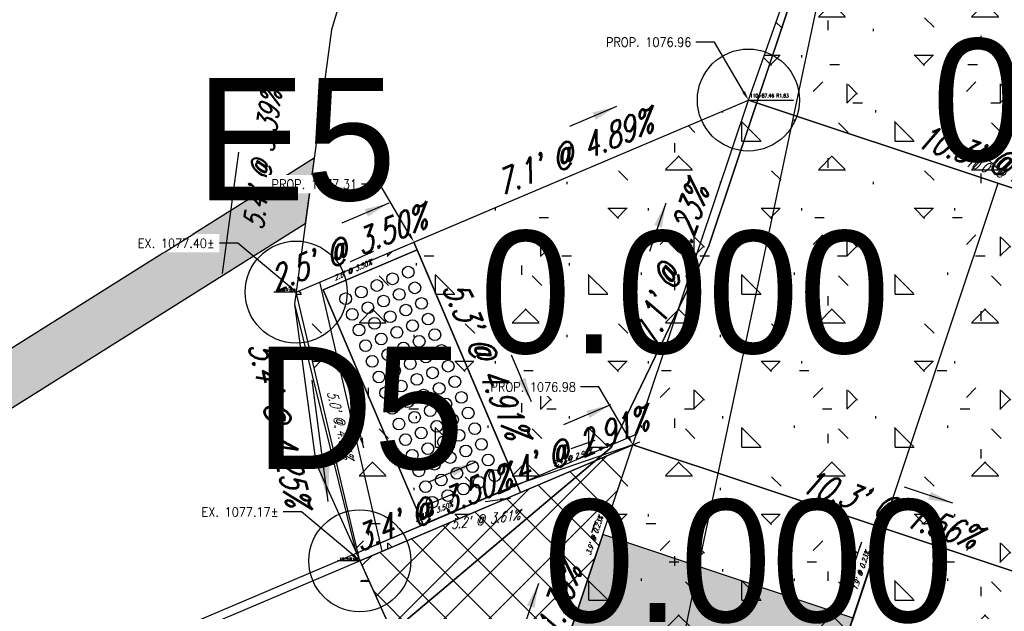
# Model space of a CAD drawing. Extents: x 167754 to 212748, y 396132 to 454338.
# Tile 103 of 150: x 212587 to 212606, y 396750 to 396761. Entities that reach past the tile are written whole.
import ezdxf
from ezdxf import colors
from ezdxf.entities.mleader import LeaderData, LeaderLine
from ezdxf.enums import TextEntityAlignment as Align
from ezdxf.math import Vec2, Vec3

# ---------------------------------------------------------------- set-up
doc = ezdxf.new("R2010")
doc.units = 0
doc.header["$MEASUREMENT"] = 0
doc.layers.get('0').update_dxf_attribs({"linetype": 'CONTINUOUS'})
doc.layers.get('defpoints').update_dxf_attribs({"linetype": 'CONTINUOUS'})
for name, color, linetype, plot in [('0_3DP_MAT', 181, 'CONTINUOUS', False), ('0_EX. 3DP', 31, 'CONTINUOUS', False), ('0_QUANTITIES_PAVEMENT REMOVED', 130, 'CONTINUOUS', False), ('SC_SCRATCH-1', 7, 'CONTINUOUS', False), ('SC_SCRATCH-4', 4, 'CONTINUOUS', False), ('SC_SCRATCH-5', 5, 'CONTINUOUS', False)]:
    doc.layers.add(name, color=color, linetype=linetype, plot=plot)
for name, color, linetype in [('0_JLD_PR_3DP', 40, 'CONTINUOUS'), ('0_PNTS', 1, 'CONTINUOUS'), ('PM_P_CROSSWALK', 7, 'CONTINUOUS'), ('PM_P_STOP_LINE', 7, 'CONTINUOUS'), ('PNTDESC', 3, 'CONTINUOUS'), ('PNTELEV', 5, 'CONTINUOUS'), ('PNTNO', 7, 'CONTINUOUS'), ('POLYLINE_LABEL_CORRECTION_2', 7, 'CONTINUOUS'), ('PV_P_CURB_RAMP', 3, 'CONTINUOUS'), ('PV_P_CURB_RAMP_DOMES', 7, 'CONTINUOUS'), ('PV_P_CURB_RAMP_HATCH', 3, 'CONTINUOUS'), ('PV_P_GRADE_BREAKS', 3, 'CONTINUOUS'), ('PV_P_SAW_CUT_LINE', 110, 'CONTINUOUS'), ('SC_SCRATCH-6', 6, 'CONTINUOUS')]:
    doc.layers.add(name, color=color, linetype=linetype)
doc.styles.add('PTXT', font='TXT')
doc.styles.add('romans', font='romans.shx', dxfattribs={"width": 0.75, "oblique": 22.5})
doc.styles.get("Standard").update_dxf_attribs({"font": 'romans.shx', "width": 0.9})
doc.dimstyles.new('4P', dxfattribs={"dimscale": 4, "dimtxt": 0.14, "dimasz": 0.14, "dimexe": 0.05, "dimexo": 0.05, "dimgap": 0.05, "dimtad": 1, "dimzin": 0, "dimdsep": 46, "dimtxsty": 'romans', "dimcen": 0, "dimdle": 0.1, "dimclrd": 1, "dimclre": 1, "dimclrt": 7, "dimaunit": 1, "dimadec": 4, "dimazin": 0, "dimtfac": 1, "dimtmove": 0, "dimatfit": 2, "dimfxl": 1, "dimtvp": 1, "dimtolj": 1, "dimtzin": 0, "dimarcsym": 0})

# ---------------------------------------------------------------- blocks, each defined once
blk = doc.blocks.new('*D8')
at = {"layer": 'defpoints', "color": 0, "transparency": 16777216}
for p in [(212593.448, 396750.925), (212574.462, 396735.694), (212569.841, 396734.479), (212558.611, 396729.012), (212556.146, 396727.973)]:
    blk.add_point(p, dxfattribs=at)
at = {"layer": 'SC_SCRATCH-1', "color": 1, "lineweight": -2, "transparency": 16777216}
blk.add_arc((212558.611, 396729.012), 12.49, 23.3163, 31.7125, dxfattribs=at)
at = {"layer": 'SC_SCRATCH-1', "color": 1, "transparency": 16777216}
for points in [[(212569.222, 396735.568), (212569.25, 396735.586), (212569.183, 396735.662)], [(212570.096, 396733.962), (212570.066, 396733.949), (212570.12, 396733.863)]]:
    blk.add_solid(points, dxfattribs=at)
at = {"layer": 'SC_SCRATCH-1', "color": 7, "transparency": 16777216, "insert": (212569.796, 396734.838), "char_height": 0.12, "attachment_point": 5, "rotation": 297.5144, "style": 'romans'}
blk.add_mtext('\\A1;9°18\'49"\'', dxfattribs=at)
blk = doc.blocks.new('DOMES_5FT')
for p, q in [((-0.07, 2.499), (-2.069, 2.443)), ((-2.069, 2.443), (-1.929, -2.555)), ((0.07, -2.499), (-0.07, 2.499)), ((-1.929, -2.555), (0.07, -2.499))]:
    blk.add_line(p, q)
for centre in [(-1.725, 2.12), (-1.392, 2.13), (-1.059, 2.139), (-0.727, 2.148), (-0.394, 2.158), (-0.717, 1.816), (-0.384, 1.825), (-1.716, 1.788), (-1.383, 1.797), (-1.05, 1.806), (-1.706, 1.453), (-1.374, 1.462), (-1.041, 1.471), (-0.708, 1.481), (-0.375, 1.49), (-1.697, 1.12), (-1.364, 1.129), (-1.031, 1.138), (-0.698, 1.148), (-0.366, 1.157), (-1.688, 0.787), (-1.355, 0.796), (-1.022, 0.806), (-0.689, 0.815), (-0.356, 0.824), (-1.013, 0.473), (-0.68, 0.482), (-0.347, 0.491), (-1.678, 0.454), (-1.346, 0.463), (-1.669, 0.121), (-1.336, 0.131), (-1.003, 0.14), (-0.67, 0.149), (-0.338, 0.159), (-1.66, -0.212), (-1.327, -0.202), (-0.994, -0.193), (-0.661, -0.184), (-0.328, -0.174), (-1.65, -0.547), (-1.317, -0.537), (-0.985, -0.528), (-0.652, -0.518), (-0.319, -0.509), (-1.641, -0.881), (-1.308, -0.872), (-0.975, -0.863), (-0.642, -0.853), (-0.309, -0.844), (-1.632, -1.214), (-1.299, -1.205), (-0.966, -1.196), (-0.633, -1.186), (-0.3, -1.177), (-1.622, -1.547), (-1.289, -1.538), (-0.956, -1.528), (-0.624, -1.519), (-0.291, -1.51), (-0.281, -1.843), (-1.613, -1.88), (-1.28, -1.871), (-0.947, -1.861), (-0.614, -1.852), (-1.604, -2.213), (-1.271, -2.204), (-0.938, -2.194), (-0.605, -2.185), (-0.272, -2.175)]:
    blk.add_circle(centre, 0.115)
blk = doc.blocks.new('SPT4')
at = {"color": 0, "linetype": 'Continuous'}
blk.add_circle((0, 0), 0.5, dxfattribs=at)
blk = doc.blocks.new('SRVPNO1')
at = {"layer": 'PNTDESC', "style": 'PTXT'}
blk.add_attdef('DESC2', text='', height=1, dxfattribs=at).set_placement((0, -1.75), align=Align.CENTER)
at = {"layer": 'PNTELEV', "style": 'PTXT'}
blk.add_attdef('ELEV2', (1.5, -0.5), '', height=1, dxfattribs=at)
at = {"layer": 'PNTNO', "style": 'PTXT'}
blk.add_attdef('PT#', text='', height=1, dxfattribs=at).set_placement((0, 0.75), align=Align.CENTER)

msp = doc.modelspace()

# ---------------------------------------------------------------- hatches: boundary and pattern name
at = {"layer": 'PM_P_CROSSWALK', "transparency": 33554495}
h = msp.add_hatch(color=256, dxfattribs=at)
h.dxf.hatch_style = 1
h.paths.add_polyline_path([(212564.632, 396741.068), (212592.622, 396758.675), (212592.449, 396757.385), (212564.16, 396739.59)])
at = {"layer": 'PM_P_STOP_LINE', "transparency": 33554495}
h = msp.add_hatch(color=256, dxfattribs=at)
h.dxf.hatch_style = 1
h.paths.add_polyline_path([(212598.278, 396751.29), (212597.643, 396749.393), (212602.546, 396747.754), (212603.181, 396749.65)])

# ---------------------------------------------------------------- linework, layer by layer
at = {"layer": '0_3DP_MAT'}
msp.add_lwpolyline([(212603.771, 396751.414), (212602.546, 396747.754)], dxfattribs=at)
for points in [[(212597.4, 396776.051, 1077.689), (212592.959, 396761.185, 1077.572), (212592.237, 396755.804, 1077.388), (212592.652, 396752.695, 1077.195), (212597.785, 396741.29, 1077.058)], [(212601.338, 396759.897, 1076.94), (212601.338, 396759.897, 1076.94)], [(212608.668, 396749.782, 1076.82), (212598.866, 396753.048, 1076.981)]]:
    msp.add_polyline3d(points, dxfattribs=at)
at = {"layer": '0_EX. 3DP'}
msp.add_lwpolyline([(212598.273, 396741.439), (212600.065, 396750.255), (212602.857, 396763.465, -0.028669), (212604.27, 396768.662)], format="xyb", dxfattribs=at)
msp.add_polyline3d([(212594.209, 396749.425, 1077.149), (212598.448, 396753.001, 1077.025), (212600.351, 396756.949, 1076.964), (212606.052, 396773.986, 1076.748)], dxfattribs=at)
at = {"layer": '0_JLD_PR_3DP'}
msp.add_polyline3d([(212602.546, 396747.754, 1076.909), (212603.181, 396749.65, 1076.904), (212603.771, 396751.414, 1076.9)], dxfattribs=at)
at = {"layer": 'PM_P_CROSSWALK'}
msp.add_lwpolyline([(212592.622, 396758.675), (212592.449, 396757.385)], dxfattribs=at)
at = {"layer": 'PM_P_STOP_LINE', "transparency": 33554623, "elevation": 1076.904}
msp.add_lwpolyline([(212598.278, 396751.29), (212597.643, 396749.393), (212602.546, 396747.754), (212603.181, 396749.65)], close=True, dxfattribs=at)
at = {"layer": 'PV_P_GRADE_BREAKS'}
msp.add_lwpolyline([(212598.866, 396753.048), (212608.668, 396749.782)], dxfattribs=at)
at = {"layer": 'SC_SCRATCH-4'}
msp.add_arc((212516.064, 396935.904, -1077.058), 211.134, 292.77871, 307.45185, dxfattribs=at)
msp.add_arc((212516.064, 396935.904, -1077.058), 211.134, 292.77871, 307.45185, dxfattribs=at)

# ---------------------------------------------------------------- texts
at = {"layer": '0_3DP_MAT', "style": 'romans', "oblique": 22.5, "width": 0.75}
for s, height, rotation, p in [("5.4' @ 3.39%", 0.4, 82.3579, (212591.805, 396758.601)), ("5.4' @ 3.39%", 0.4, 82.3579, (212591.805, 396758.601)), ("10.3' @ 1.56%", 0.48, 341.5749, (212606.076, 396758.329)), ("7.1' @ 0.23%", 0.48, 71.498, (212599.846, 396756.479)), ("5.4' @ 4.25%", 0.48, 283.3263, (212591.709, 396753.413)), ("10.3' @ 1.56%", 0.48, 341.5753, (212603.818, 396751.567)), ("8.6' @ 1.39%", 0.48, 71.498, (212597.356, 396749.038))]:
    msp.add_text(s, height=height, rotation=rotation, dxfattribs=at).set_placement(p, align=Align.CENTER)
at = {"layer": '0_3DP_MAT', "color": 211, "style": 'romans', "oblique": 22.5, "width": 0.75}
msp.add_text("7.1' @ 4.89%", height=0.48, rotation=23.0322, dxfattribs=at).set_placement((212597.79, 396758.563), align=Align.CENTER)
at = {"layer": 'POLYLINE_LABEL_CORRECTION_2', "style": 'romans', "oblique": 22.5, "width": 0.75}
for s, height, rotation, p in [("10.0' @ 1.56%", 0.2, 341.4908, (212606.071, 396758.285)), ("2.6' @ 3.50%", 0.1, 23.8963, (212593.399, 396756.428)), ("5.0' @ 4.34%", 0.2, 283.9454, (212593.037, 396753.413)), ("2.4' @ 2.90%", 0.1, 18.9672, (212597.7, 396752.752)), ("3.4' @ 3.50%", 0.1, 23.088, (212594.984, 396751.689)), ("5.2' @ 3.61%", 0.2, 8.0322, (212595.985, 396751.485)), ("3.9' @ 0.23%", 0.1, 71.498, (212598.16, 396751.252)), ("1.9' @ 0.23%", 0.1, 71.498, (212603.381, 396750.564))]:
    msp.add_text(s, height=height, rotation=rotation, dxfattribs=at).set_placement(p, align=Align.CENTER)
at = {"layer": 'SC_SCRATCH-6', "width": 0.9}
msp.add_text('110+75.98 L1.72', height=0.014, dxfattribs=at).set_placement((212593.697, 396750.383), align=Align.MIDDLE_RIGHT)

# ---------------------------------------------------------------- leaders
at = {"layer": '0_3DP_MAT'}
for points, override in [([(212598.547, 396759.68), (212597.627, 396759.288)], {"dimscale": 20, "dimtxt": 0.12, "dimasz": 0.024, "dimdec": 2}), ([(212590.829, 396756.409), (212591.148, 396758.788)], {"dimscale": 20, "dimtxt": 0.12, "dimasz": 0.04, "dimdec": 2}), ([(212590.829, 396756.409), (212591.148, 396758.788)], {"dimscale": 20, "dimtxt": 0.12, "dimasz": 0.04, "dimdec": 2}), ([(212594.086, 396757.783), (212593.166, 396757.392)], {"dimscale": 20, "dimtxt": 0.12, "dimasz": 0.024, "dimdec": 2}), ([(212599.512, 396757.786), (212599.194, 396756.838)], {"dimscale": 20, "dimtxt": 0.12, "dimasz": 0.024, "dimdec": 2}), ([(212592.899, 396751.937), (212592.582, 396754.316)], {"dimscale": 20, "dimtxt": 0.12, "dimasz": 0.04, "dimdec": 2}), ([(212605.133, 396751.9), (212604.184, 396752.216)], {"dimscale": 1, "dimtxt": 0.12, "dimasz": 0.48, "dimdec": 2}), ([(212597.017, 396750.329), (212596.699, 396749.381)], {"dimscale": 1, "dimtxt": 0.12, "dimasz": 0.48, "dimdec": 2})]:
    msp.add_leader(points, dimstyle='4P', override=override, dxfattribs=at)
at = {"layer": '0_3DP_MAT', "color": 211}
for points, override in [([(212595.77, 396752.7), (212594.85, 396752.309)], {"dimscale": 20, "dimtxt": 0.12, "dimasz": 0.024, "dimdec": 2}), ([(212598.132, 396751.556, 807.739), (212598.053, 396751.319, 807.739)], {"dimscale": 5, "dimtxt": 0.12, "dimasz": 0.024})]:
    msp.add_leader(points, dimstyle='4P', override=override, dxfattribs=at)
at = {"layer": 'POLYLINE_LABEL_CORRECTION_2'}
for points, override in [([(212593.786, 396756.839), (212593.329, 396756.637)], {"dimscale": 5, "dimtxt": 0.12, "dimasz": 0.02, "dimdec": 2}), ([(212593.594, 396752.986), (212593.474, 396753.471)], {"dimscale": 5, "dimtxt": 0.12, "dimasz": 0.04, "dimdec": 2}), ([(212595.381, 396752.096), (212594.921, 396751.9)], {"dimscale": 5, "dimtxt": 0.12, "dimasz": 0.02, "dimdec": 2}), ([(212596.467, 396751.996), (212595.972, 396751.926)], {"dimscale": 5, "dimtxt": 0.12, "dimasz": 0.04, "dimdec": 2}), ([(212603.342, 396751.135), (212603.183, 396750.661)], {"dimscale": 5, "dimtxt": 0.12, "dimasz": 0.02, "dimdec": 2})]:
    msp.add_leader(points, dimstyle='4P', override=override, dxfattribs=at)
at = {"layer": 'SC_SCRATCH-6', "has_arrowhead": 0}
msp.add_leader([(212593.703, 396750.366), (212593.703, 396750.366), (212593.529, 396750.366)], dimstyle='4P', override={"dimscale": 20, "dimasz": 0.1}, dxfattribs=at)

# ---------------------------------------------------------------- next in the draw order: leaders
at = {"layer": '0_3DP_MAT'}
ml = msp.add_multileader_mtext('Standard', dxfattribs=at)
ml.set_content('PROP. 1076.96', color=256)
ml.set_leader_properties()
ml.build(insert=Vec2(0, 0))
ml.multileader.update_dxf_attribs({"dogleg_length": 0.36, "arrow_head_size": 0.18})
ctx = ml.context
ctx.base_point, ctx.char_height, ctx.arrow_head_size, ctx.landing_gap_size, ctx.plane_origin = Vec3(212598.079, 396760.942, 1066.171), 0.18, 0.18, 0.09, Vec3(212600.521, 396758.056, 1066.171)
ctx.text_align_type = 2
notes = []
notes.append((ctx, [(1, (1, 1, 0), (212600.462, 396760.942, 1066.171), (-1, 0), 0.36, [(0, [(212601.129, 396759.808, 1066.171)], 0, [])])]))
ctx.mtext.insert, ctx.mtext.alignment, ctx.mtext.flow_direction = Vec3(212600.012, 396761.032, 1066.171), 3, 5
ctx.mtext.has_bg_fill, ctx.mtext.bg_color, ctx.mtext.bg_scale_factor, ctx.mtext.bg_transparency, ctx.mtext.use_window_bg_color = 1, -1027028792, 1.5, 0, 1
ml = msp.add_multileader_mtext('Standard', dxfattribs=at)
ml.set_content('EX. 1077.17±', color=256)
ml.set_leader_properties()
ml.build(insert=Vec2(0, 0))
ml.multileader.update_dxf_attribs({"dogleg_length": 0.36, "arrow_head_size": 0.18})
ctx = ml.context
ctx.base_point, ctx.char_height, ctx.arrow_head_size, ctx.landing_gap_size, ctx.plane_origin = Vec3(212590.151, 396751.731, -1076.848), 0.18, 0.18, 0.09, Vec3(212593.578, 396748.386, -1076.848)
ctx.text_align_type = 2
notes.append((ctx, [(1, (1, 1, 0), (212592.373, 396751.731, -1076.848), (-1, 0), 0.36, [(0, [(212593.517, 396750.773, -1076.848)], 0, [])])]))
ctx.mtext.insert, ctx.mtext.alignment, ctx.mtext.flow_direction = Vec3(212591.923, 396751.821, -1076.848), 3, 5
ctx.mtext.has_bg_fill, ctx.mtext.bg_color, ctx.mtext.bg_scale_factor, ctx.mtext.bg_transparency, ctx.mtext.use_window_bg_color = 1, -1027028792, 1.5, 0, 1
for ctx, leaders in notes:
    for number, flags, end, landing, length, lines in leaders:
        leader = LeaderData()
        leader.index, (leader.has_last_leader_line, leader.has_dogleg_vector, leader.attachment_direction) = number, flags
        leader.last_leader_point, leader.dogleg_vector, leader.dogleg_length = Vec3(end), Vec3(landing), length
        for number, points, colour, breaks in lines:
            line = LeaderLine()
            line.index, line.vertices, line.color, line.breaks = number, Vec3.list(points), colors.encode_raw_color(colour), breaks
            leader.lines.append(line)
        ctx.leaders.append(leader)

# ---------------------------------------------------------------- next in the draw order: linework, layer by layer
for points in [[(212601.129, 396759.808, 1076.964), (212604.475, 396769.274, 1076.936)], [(212594.577, 396757.023, 1077.312), (212601.129, 396759.808, 1076.964)], [(212598.866, 396753.048, 1076.981), (212601.129, 396759.808, 1076.964)], [(212610.922, 396756.546, 1076.803), (212601.129, 396759.808, 1076.964)]]:
    msp.add_polyline3d(points, dxfattribs=at)
at = {"layer": '0_JLD_PR_3DP', "color": 40}
msp.add_polyline3d([(212592.237, 396755.804, 1077.388), (212593.448, 396750.925, 1077.17)], dxfattribs=at)
msp.add_polyline3d([(212592.237, 396755.804, 1077.388), (212593.448, 396750.925, 1077.17)], dxfattribs=at)
at = {"layer": '0_JLD_PR_3DP'}
msp.add_polyline3d([(212593.448, 396750.925, 1077.17), (212596.598, 396752.268, 1077.05)], dxfattribs=at)
at = {"layer": '0_PNTS'}
for p in [(212601.129, 396759.808), (212593.517, 396750.773)]:
    msp.add_point(p, dxfattribs=at)
at = {"layer": '0_QUANTITIES_PAVEMENT REMOVED'}
msp.add_lwpolyline([(212597.809, 396741.237), (212598.898, 396741.711), (212601.928, 396743.031), (212602.934, 396743.479), (212604.937, 396744.397), (212607.926, 396745.81), (212611.208, 396747.427), (212608.455, 396749.665), (212610.668, 396756.252), (212613.933, 396766.11), (212604.475, 396769.274), (212600.351, 396756.949), (212598.448, 396753.001), (212594.209, 396749.425), (212594.147, 396749.373), (212597.809, 396741.237)], dxfattribs=at)
at = {"layer": 'PV_P_CURB_RAMP'}
for points in [[(212598.866, 396753.048), (212601.129, 396759.808)], [(212593.952, 396750.959), (212592.736, 396756.24)], [(212593.517, 396750.773), (212592.269, 396756.042)]]:
    msp.add_lwpolyline(points, dxfattribs=at)
at = {"layer": 'PV_P_GRADE_BREAKS', "elevation": 1066.171}
msp.add_lwpolyline([(212601.129, 396759.808), (212610.922, 396756.546)], dxfattribs=at)
at = {"layer": 'SC_SCRATCH-5'}
for points in [[(212592.269, 396756.042), (212601.129, 396759.808)], [(212579.607, 396745.041), (212598.937, 396753.259)], [(212579.673, 396744.888), (212599.002, 396753.105)]]:
    msp.add_lwpolyline(points, dxfattribs=at)
at = {"layer": 'SC_SCRATCH-5', "elevation": 1077.388}
msp.add_lwpolyline([(212592.237, 396755.804), (212593.448, 396750.925)], dxfattribs=at)
at = {"layer": 'SC_SCRATCH-6'}
msp.add_lwpolyline([(212592.801, 396756.087), (212594.642, 396756.87), (212596.598, 396752.268), (212594.758, 396751.486)], close=True, dxfattribs=at)

# ---------------------------------------------------------------- next in the draw order: block references
at = {"layer": '0_PNTS', "xscale": 2.4, "yscale": 2.4, "zscale": 2.4}
msp.add_blockref('SRVPNO1', (212601.129, 396759.808, 1076.96), dxfattribs=at).add_auto_attribs({'PT#': 'F5', 'ELEV2': '0.000'})
at = {"layer": '0_PNTS', "xscale": 2, "yscale": 2, "zscale": 2}
for p in [(212601.129, 396759.808, 1076.96), (212593.517, 396750.773, 1077.17)]:
    msp.add_blockref('SPT4', p, dxfattribs=at)
at = {"layer": 'PV_P_CURB_RAMP_DOMES', "rotation": 201.4235859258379}
msp.add_blockref('DOMES_5FT', (212593.78, 396753.786), dxfattribs=at)

# ---------------------------------------------------------------- next in the draw order: texts
at = {"layer": '0_3DP_MAT', "color": 211, "style": 'romans', "oblique": 22.5, "width": 0.75}
msp.add_text("3.4' @ 3.50%", height=0.48, rotation=23.0322, dxfattribs=at).set_placement((212595.028, 396751.59), align=Align.CENTER)
at = {"layer": 'SC_SCRATCH-6', "width": 0.9}
msp.add_text('110+87.46 R1.83', height=0.07, dxfattribs=at).set_placement((212601.157, 396759.893), align=Align.MIDDLE_LEFT)
msp.add_text('110+76.29 L2.04', height=0.035, dxfattribs=at).set_placement((212593.503, 396750.816, 1050.241), align=Align.MIDDLE_RIGHT)

# ---------------------------------------------------------------- next in the draw order: dimensions: what is measured, and where the dimension line sits
at = {"layer": 'SC_SCRATCH-1'}
dim = msp.add_angular_dim_2l(base=(212569.8405, 396734.4793), line1=((212558.6111, 396729.0115), (212593.4484, 396750.9254)), line2=((212556.1464, 396727.9726), (212574.4623, 396735.6936)), dimstyle='4P', override={"dimscale": 1, "dimtxt": 0.12, "dimasz": 0.1, "dimpost": "'"}, dxfattribs=at)
dim.commit()
dim.dimension.update_dxf_attribs({"geometry": '*D8', "text_midpoint": (212569.796, 396734.8376)})

# ---------------------------------------------------------------- next in the draw order: leaders
at = {"layer": 'SC_SCRATCH-6', "has_arrowhead": 0}
for points in [[(212601.129, 396759.808), (212601.129, 396759.808), (212602.012, 396759.808)], [(212593.517, 396750.773, 1050.241), (212593.517, 396750.774, 1050.241), (212593.08, 396750.774, 1050.241)]]:
    msp.add_leader(points, dimstyle='4P', override={"dimscale": 20, "dimasz": 0.1}, dxfattribs=at)

# ---------------------------------------------------------------- next in the draw order: leaders
at = {"layer": '0_3DP_MAT'}
ml = msp.add_multileader_mtext('Standard', dxfattribs=at)
ml.set_content('EX. 1077.40±', color=256)
ml.set_leader_properties()
ml.build(insert=Vec2(0, 0))
ml.multileader.update_dxf_attribs({"dogleg_length": 0.36, "arrow_head_size": 0.18})
ctx = ml.context
ctx.base_point, ctx.char_height, ctx.arrow_head_size, ctx.landing_gap_size, ctx.plane_origin = Vec3(212588.903, 396756.999, -1076.848), 0.18, 0.18, 0.09, Vec3(212592.33, 396753.654, -1076.848)
ctx.text_align_type = 2
notes = []
notes.append((ctx, [(1, (1, 1, 0), (212591.125, 396756.999, -1076.848), (-1, 0), 0.36, [(0, [(212592.269, 396756.042, -1076.848)], 0, [])])]))
ctx.mtext.insert, ctx.mtext.alignment, ctx.mtext.flow_direction = Vec3(212590.675, 396757.089, -1076.848), 3, 5
ctx.mtext.has_bg_fill, ctx.mtext.bg_color, ctx.mtext.bg_scale_factor, ctx.mtext.bg_transparency, ctx.mtext.use_window_bg_color = 1, -1027028792, 1.5, 0, 1
for ctx, leaders in notes:
    for number, flags, end, landing, length, lines in leaders:
        leader = LeaderData()
        leader.index, (leader.has_last_leader_line, leader.has_dogleg_vector, leader.attachment_direction) = number, flags
        leader.last_leader_point, leader.dogleg_vector, leader.dogleg_length = Vec3(end), Vec3(landing), length
        for number, points, colour, breaks in lines:
            line = LeaderLine()
            line.index, line.vertices, line.color, line.breaks = number, Vec3.list(points), colors.encode_raw_color(colour), breaks
            leader.lines.append(line)
        ctx.leaders.append(leader)

# ---------------------------------------------------------------- next in the draw order: hatches: boundary and pattern name
at = {"layer": 'PV_P_CURB_RAMP_HATCH', "transparency": 33554495}
h = msp.add_hatch(dxfattribs=at)
h.set_pattern_fill('CONCRE', color=256, scale=3, pattern_type=2)
h.set_pattern_definition([(0, (0, 0), (3, 3), [0.375, -2.625]), (90, (0, 0), (-3, 3), [0.375, -2.625]), (135, (0.375, 0), (-2.999999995, 2e-16), [0.5303301, -3.7123107]), (0, (0.375, 1.6875), (3, 3), [0.375, -2.625]), (45, (0.5625, 1.5), (0, 2.999999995), [0.2651649, -3.9774756]), (135, (0.5625, 1.5), (-2.999999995, 2e-16), [0.2651649, -3.9774756]), (0, (1.5, 2.4375), (3, 3), [0.5303301, -2.4696699]), (45, (1.5, 2.4375), (0, 2.999999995), [0.375, -3.8676408]), (135, (2.0303, 2.4375), (-2.999999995, 2e-16), [0.375, -3.8676408]), (90, (2.0625, 0.75), (-3, 3), [0.375, -2.625]), (45, (2.0625, 0.75), (0, 2.999999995), [0.2651649, -3.9774756]), (135, (2.25, 0.9375), (-2.999999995, 2e-16), [0.2651649, -3.9774756]), (0, (0.375, 0.75), (3, 3), [0.1875, -2.5125]), (0, (2.625, 1.5), (3, 3), [0.1875, -2.5125]), (90, (1.6875, 1.875), (-3, 3), [0.1875, -2.5125]), (135, (2.0625, 0.1875), (-2.999999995, 2e-16), [0.2651649, -3.9774756]), (135, (0.75, 2.25), (-2.999999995, 2e-16), [0.2651649, -3.9774756]), (45, (1.4062, 0.9844), (0, 2.999999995), [0.2651649, -3.9774756]), (90, (1.0312, 0.375), (-3, 3), [0.046875, -2.953125]), (90, (1.172, 1.6406), (-3, 3), [0.046875, -2.953125]), (90, (2.578, 2.1562), (-3, 3), [0.046875, -2.953125]), (90, (2.625, 0.5625), (-3, 3), [0.046875, -2.953125])])
edge = h.paths.add_edge_path()
edge.add_line((212601.129, 396759.808), (212604.475, 396769.274))
edge.add_line((212604.475, 396769.274), (212613.933, 396766.11))
edge.add_line((212613.933, 396766.11), (212610.914, 396756.52))
edge.add_line((212610.914, 396756.52), (212608.659, 396749.757))
edge.add_line((212608.659, 396749.757), (212607.232, 396745.475))
edge.add_arc((212511.639, 396945.43), 221.631, 292.87994, 295.55136, ccw=False)
edge.add_line((212597.809, 396741.237), (212596.148, 396744.926))
edge.add_line((212596.148, 396744.926), (212598.866, 396753.048))
edge.add_line((212598.866, 396753.048), (212593.517, 396750.773))
edge.add_line((212593.517, 396750.773), (212592.269, 396756.042))
edge.add_line((212592.269, 396756.042), (212601.129, 396759.808))

# ---------------------------------------------------------------- next in the draw order: linework, layer by layer
at = {"layer": '0_3DP_MAT'}
for points in [[(212592.269, 396756.042, 1077.4), (212594.577, 396757.023, 1077.312)], [(212593.517, 396750.773, 1077.17), (212592.269, 396756.042, 1077.4)]]:
    msp.add_polyline3d(points, dxfattribs=at)
at = {"layer": '0_PNTS'}
msp.add_point((212592.269, 396756.042), dxfattribs=at)
at = {"layer": 'PM_P_CROSSWALK'}
for points in [[(212564.632, 396741.068), (212592.622, 396758.675)], [(212564.16, 396739.59), (212592.449, 396757.385)]]:
    msp.add_lwpolyline(points, dxfattribs=at)
at = {"layer": 'PV_P_CURB_RAMP'}
msp.add_lwpolyline([(212601.129, 396759.808), (212604.475, 396769.274), (212613.933, 396766.11), (212610.914, 396756.52), (212608.659, 396749.757), (212607.232, 396745.475, -0.011657), (212597.809, 396741.237), (212596.148, 396744.926), (212598.866, 396753.048), (212593.517, 396750.773), (212592.269, 396756.042), (212601.129, 396759.808)], format="xyb", dxfattribs=at)

# ---------------------------------------------------------------- next in the draw order: texts
at = {"layer": '0_3DP_MAT', "color": 211, "style": 'romans', "oblique": 22.5, "width": 0.75}
msp.add_text("2.5' @ 3.50%", height=0.48, rotation=23.0322, dxfattribs=at).set_placement((212593.36, 396756.68), align=Align.CENTER)
at = {"layer": 'SC_SCRATCH-6', "width": 0.9}
msp.add_text('110+80.77 L5.10', height=0.035, dxfattribs=at).set_placement((212592.255, 396756.085, 1050.465), align=Align.MIDDLE_RIGHT)

# ---------------------------------------------------------------- next in the draw order: leaders
at = {"layer": 'SC_SCRATCH-6', "has_arrowhead": 0}
msp.add_leader([(212592.269, 396756.042, 1050.465), (212592.269, 396756.042, 1050.465), (212591.833, 396756.042, 1050.465)], dimstyle='4P', override={"dimscale": 20, "dimasz": 0.1}, dxfattribs=at)

# ---------------------------------------------------------------- next in the draw order: leaders
at = {"layer": '0_3DP_MAT'}
ml = msp.add_multileader_mtext('Standard', dxfattribs=at)
ml.set_content('PROP. 1076.98', color=256)
ml.set_leader_properties()
ml.build(insert=Vec2(0, 0))
ml.multileader.update_dxf_attribs({"dogleg_length": 0.36, "arrow_head_size": 0.18})
ctx = ml.context
ctx.base_point, ctx.char_height, ctx.arrow_head_size, ctx.landing_gap_size, ctx.plane_origin = Vec3(212595.816, 396754.181), 0.18, 0.18, 0.09, Vec3(212598.258, 396751.295)
ctx.text_align_type = 2
notes = []
notes.append((ctx, [(1, (1, 1, 0), (212598.2, 396754.181), (-1, 0), 0.36, [(0, [(212598.866, 396753.048)], 0, [])])]))
ctx.mtext.insert, ctx.mtext.alignment, ctx.mtext.flow_direction = Vec3(212597.75, 396754.271), 3, 5
ctx.mtext.has_bg_fill, ctx.mtext.bg_color, ctx.mtext.bg_scale_factor, ctx.mtext.bg_transparency, ctx.mtext.use_window_bg_color = 1, -1027028792, 1.5, 0, 1
for ctx, leaders in notes:
    for number, flags, end, landing, length, lines in leaders:
        leader = LeaderData()
        leader.index, (leader.has_last_leader_line, leader.has_dogleg_vector, leader.attachment_direction) = number, flags
        leader.last_leader_point, leader.dogleg_vector, leader.dogleg_length = Vec3(end), Vec3(landing), length
        for number, points, colour, breaks in lines:
            line = LeaderLine()
            line.index, line.vertices, line.color, line.breaks = number, Vec3.list(points), colors.encode_raw_color(colour), breaks
            leader.lines.append(line)
        ctx.leaders.append(leader)

# ---------------------------------------------------------------- next in the draw order: hatches: boundary and pattern name
at = {"layer": 'PV_P_SAW_CUT_LINE', "transparency": 33554495}
h = msp.add_hatch(dxfattribs=at)
h.set_pattern_fill('ANSI37', color=256, scale=5)
h.paths.add_polyline_path([(212596.148, 396744.926), (212598.866, 396753.048), (212593.517, 396750.773)])

# ---------------------------------------------------------------- next in the draw order: linework, layer by layer
at = {"layer": '0_3DP_MAT'}
msp.add_lwpolyline([(212595.173, 396725.68), (212606.025, 396758.177)], dxfattribs=at)
at = {"layer": '0_3DP_MAT', "color": 211}
for points in [[(212594.577, 396757.023, 1077.312), (212596.665, 396752.112, 1077.05)], [(212593.517, 396750.773, 1077.17), (212596.665, 396752.112, 1077.05), (212598.866, 396753.048, 1076.981)]]:
    msp.add_polyline3d(points, dxfattribs=at)
at = {"layer": '0_JLD_PR_3DP'}
for points in [[(212598.866, 396753.048, 1076.981), (212596.598, 396752.268, 1077.05)], [(212597.643, 396749.393, 1076.99), (212598.866, 396753.048, 1076.981)]]:
    msp.add_polyline3d(points, dxfattribs=at)
at = {"layer": 'PV_P_SAW_CUT_LINE'}
msp.add_lwpolyline([(212596.148, 396744.926), (212598.866, 396753.048), (212593.517, 396750.773), (212596.148, 396744.926)], dxfattribs=at)

# ---------------------------------------------------------------- next in the draw order: block references
at = {"layer": '0_PNTS', "xscale": 2.4, "yscale": 2.4, "zscale": 2.4}
msp.add_blockref('SRVPNO1', (212593.517, 396750.773, 1077.17), dxfattribs=at).add_auto_attribs({'PT#': 'D5', 'ELEV2': '0.000'})

# ---------------------------------------------------------------- next in the draw order: texts
at = {"layer": '0_3DP_MAT', "color": 211, "style": 'romans', "oblique": 22.5, "width": 0.75}
for s, rotation, p in [("5.3' @ 4.91%", 293.0322, (212595.768, 396754.63)), ("2.4' @ 2.91%", 23.0322, (212597.703, 396752.727))]:
    msp.add_text(s, height=0.48, rotation=rotation, dxfattribs=at).set_placement(p, align=Align.CENTER)

# ---------------------------------------------------------------- next in the draw order: leaders
at = {"layer": '0_3DP_MAT', "color": 211}
for points in [[(212596.878, 396753.888), (212596.487, 396754.808)], [(212598.428, 396753.83), (212597.508, 396753.439)]]:
    msp.add_leader(points, dimstyle='4P', override={"dimscale": 20, "dimtxt": 0.12, "dimasz": 0.024, "dimdec": 2}, dxfattribs=at)
at = {"layer": 'POLYLINE_LABEL_CORRECTION_2'}
msp.add_leader([(212598.121, 396753.129), (212597.648, 396752.966)], dimstyle='4P', override={"dimscale": 5, "dimtxt": 0.12, "dimasz": 0.02, "dimdec": 2}, dxfattribs=at)

# ---------------------------------------------------------------- next in the draw order: leaders
at = {"layer": '0_3DP_MAT'}
ml = msp.add_multileader_mtext('Standard', dxfattribs=at)
ml.set_content('PROP. 1077.31', color=256)
ml.set_leader_properties()
ml.build(insert=Vec2(0, 0))
ml.multileader.update_dxf_attribs({"dogleg_length": 0.36, "arrow_head_size": 0.18})
ctx = ml.context
ctx.base_point, ctx.char_height, ctx.arrow_head_size, ctx.landing_gap_size, ctx.plane_origin = Vec3(212591.573, 396758.156, 0.332), 0.18, 0.18, 0.09, Vec3(212593.969, 396755.271, 0.332)
ctx.text_align_type = 2
notes = []
notes.append((ctx, [(1, (1, 1, 0), (212593.911, 396758.156, 0.332), (-1, 0), 0.36, [(0, [(212594.577, 396757.023, 0.332)], 0, [])])]))
ctx.mtext.insert, ctx.mtext.alignment, ctx.mtext.flow_direction = Vec3(212593.461, 396758.246, 0.332), 3, 5
ctx.mtext.has_bg_fill, ctx.mtext.bg_color, ctx.mtext.bg_scale_factor, ctx.mtext.bg_transparency, ctx.mtext.use_window_bg_color = 1, -1027028792, 1.5, 0, 1
for ctx, leaders in notes:
    for number, flags, end, landing, length, lines in leaders:
        leader = LeaderData()
        leader.index, (leader.has_last_leader_line, leader.has_dogleg_vector, leader.attachment_direction) = number, flags
        leader.last_leader_point, leader.dogleg_vector, leader.dogleg_length = Vec3(end), Vec3(landing), length
        for number, points, colour, breaks in lines:
            line = LeaderLine()
            line.index, line.vertices, line.color, line.breaks = number, Vec3.list(points), colors.encode_raw_color(colour), breaks
            leader.lines.append(line)
        ctx.leaders.append(leader)

# ---------------------------------------------------------------- next in the draw order: linework, layer by layer
at = {"layer": 'PV_P_GRADE_BREAKS', "elevation": 1077.05}
msp.add_lwpolyline([(212596.665, 396752.112), (212594.577, 396757.023)], dxfattribs=at)

# ---------------------------------------------------------------- next in the draw order: block references
at = {"layer": '0_PNTS', "xscale": 2.4, "yscale": 2.4, "zscale": 2.4}
msp.add_blockref('SRVPNO1', (212592.269, 396756.042, 1077.4), dxfattribs=at).add_auto_attribs({'PT#': 'E5', 'ELEV2': '0.000'})
at = {"layer": '0_PNTS', "xscale": 2, "yscale": 2, "zscale": 2}
msp.add_blockref('SPT4', (212592.269, 396756.042, 1077.4), dxfattribs=at)

doc.saveas('drawing.dxf')
